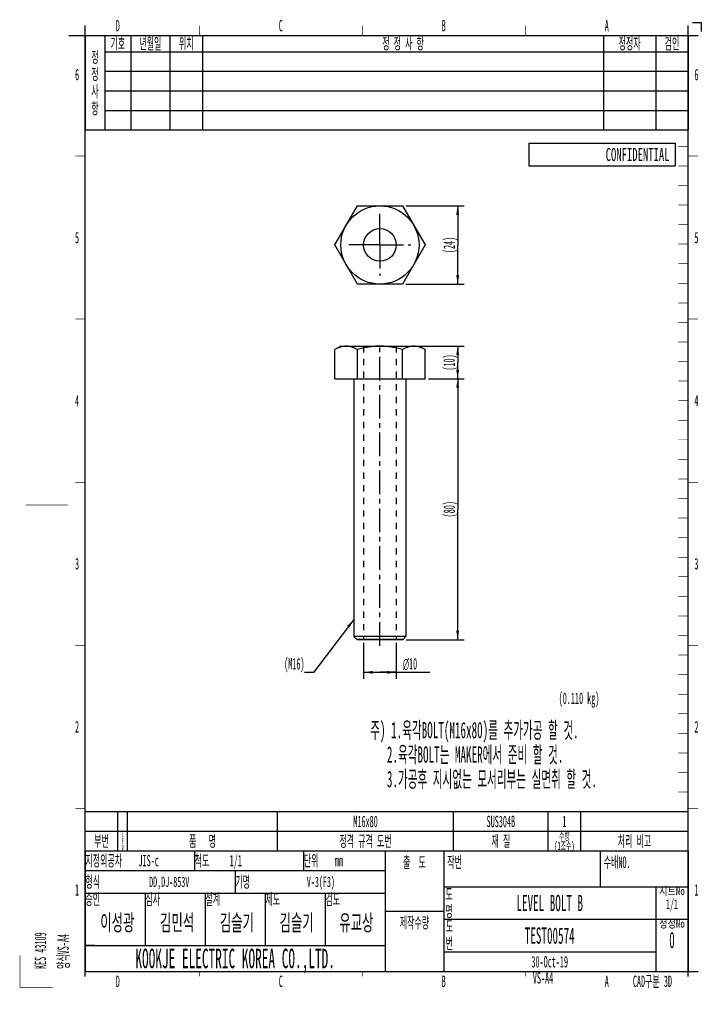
# Model space of a CAD drawing. Header units: millimetres. Extents: x 0 to 209, y -5 to 297.
import ezdxf

# ---------------------------------------------------------------- set-up
doc = ezdxf.new("R2010")
doc.units = ezdxf.units.MM
doc.header["$LTSCALE"] = 19.36
doc.linetypes.add('CENTER', pattern=[0.6, 0.375, -0.075, 0.075, -0.075])
doc.linetypes.add('HIDDEN', pattern=[0.2, 0.1, -0.1])
doc.layers.get('0').update_dxf_attribs({"linetype": 'CONTINUOUS'})
doc.layers.add('02___PRT_ALL_AXES', color=7, linetype='CONTINUOUS')
doc.layers.add('DEFAULT_2', color=8, linetype='HIDDEN')
doc.styles.get("Standard").update_dxf_attribs({"font": 'txt', "width": 0.5})
doc.styles.add('TEXTSTYLE_2', font='txt', dxfattribs={"width": 0.6})
doc.styles.add('TEXTSTYLE_3', font='gdt', dxfattribs={"width": 0.5})
doc.styles.add('TEXTSTYLE_4', font='txt', dxfattribs={"width": 0.8})
doc.dimstyles.new('DIMSTYLE_1', dxfattribs={"dimtxt": 3.5, "dimasz": 2.76, "dimexe": 2, "dimexo": 1, "dimgap": 0.875, "dimtad": 1, "dimdec": 3, "dimdsep": 46, "dimtxsty": 'Standard', "dimblk": '_FILLED', "dimblk1": '_FILLED', "dimblk2": '_FILLED', "dimcen": 0.09, "dimadec": 3, "dimazin": 2, "dimtp": 0.2, "dimtm": 0.2, "dimtfac": 1, "dimtdec": 3, "dimtofl": 0, "dimtmove": 0, "dimatfit": 3, "dimldrblk": '_FILLED', "dimfxl": 0, "dimtolj": 1, "dimarcsym": 0})
doc.dimstyles.new('DIMSTYLE_2', dxfattribs={"dimtxt": 3.5, "dimasz": 2.76, "dimexe": 2, "dimexo": 1, "dimgap": 0.875, "dimtad": 1, "dimdec": 3, "dimdsep": 46, "dimtxsty": 'Standard', "dimblk": '_FILLED', "dimblk1": '_FILLED', "dimblk2": '_FILLED', "dimcen": 0.09, "dimadec": 3, "dimazin": 2, "dimtp": 0.3, "dimtm": 0.3, "dimtfac": 1, "dimtdec": 3, "dimtofl": 0, "dimtmove": 0, "dimatfit": 3, "dimldrblk": '_FILLED', "dimfxl": 0, "dimtolj": 1, "dimarcsym": 0})
doc.dimstyles.get("Standard").update_dxf_attribs({"dimtxt": 3.5, "dimasz": 2.76, "dimexe": 2, "dimexo": 1, "dimtad": 1, "dimdec": 3, "dimdsep": 46, "dimtxsty": 'Standard', "dimblk": '_FILLED', "dimblk1": '_FILLED', "dimblk2": '_FILLED', "dimcen": 0.09, "dimadec": 3, "dimazin": 2, "dimtol": 1, "dimtp": 0.05, "dimtm": 0.05, "dimtfac": 1, "dimtdec": 3, "dimtofl": 0, "dimtmove": 0, "dimatfit": 3, "dimldrblk": '_FILLED', "dimfxl": 0, "dimtolj": 1, "dimarcsym": 0})

# ---------------------------------------------------------------- blocks, each defined once
blk = doc.blocks.new('_FILLED')
at = {"color": 0, "linetype": 'ByBlock'}
blk.add_solid([(0, 0), (-1, 0.16), (-1, -0.16)], dxfattribs=at)
blk = doc.blocks.new('*D1')
at = {"color": 2, "linetype": 'Continuous'}
for p, q in [((118.34, 239.74), (136.26, 239.74)), ((134.26, 239.74), (134.26, 227.74)), ((134.26, 215.74), (134.26, 227.74)), ((118.34, 215.74), (136.26, 215.74))]:
    blk.add_line(p, q, dxfattribs=at)
at = {"color": 2, "linetype": 'Continuous', "xscale": 2.76, "yscale": 2.76, "zscale": 2.76}
for p, rotation in [((134.26, 239.74), 90), ((134.26, 215.74), 270)]:
    blk.add_blockref('_FILLED', p, dxfattribs=dict(at, rotation=rotation))
at = {"color": 2, "linetype": 'Continuous', "insert": (129.89, 227.74), "char_height": 3.5, "width": 7, "attachment_point": 2, "rotation": 90, "line_spacing_factor": 0.9}
blk.add_mtext('(24)', dxfattribs=at)
blk = doc.blocks.new('*D2')
at = {"color": 2, "linetype": 'Continuous'}
for p, q in [((121.8, 196.72), (136.26, 196.72)), ((134.26, 196.72), (134.26, 191.72)), ((134.26, 186.72), (134.26, 191.72)), ((125.26, 186.72), (136.26, 186.72))]:
    blk.add_line(p, q, dxfattribs=at)
at = {"color": 2, "linetype": 'Continuous', "xscale": 2.76, "yscale": 2.76, "zscale": 2.76}
for p, rotation in [((134.26, 196.72), 90), ((134.26, 186.72), 270)]:
    blk.add_blockref('_FILLED', p, dxfattribs=dict(at, rotation=rotation))
at = {"color": 2, "linetype": 'Continuous', "insert": (129.89, 191.72), "char_height": 3.5, "width": 7, "attachment_point": 2, "rotation": 90, "line_spacing_factor": 0.9}
blk.add_mtext('(10)', dxfattribs=at)
blk = doc.blocks.new('*D3')
at = {"color": 2, "linetype": 'Continuous'}
for p, q in [((125.26, 186.72), (136.26, 186.72)), ((134.26, 186.72), (134.26, 146.72)), ((134.26, 106.72), (134.26, 146.72)), ((118.41, 106.72), (136.26, 106.72))]:
    blk.add_line(p, q, dxfattribs=at)
at = {"color": 2, "linetype": 'Continuous', "xscale": 2.76, "yscale": 2.76, "zscale": 2.76}
for p, rotation in [((134.26, 186.72), 90), ((134.26, 106.72), 270)]:
    blk.add_blockref('_FILLED', p, dxfattribs=dict(at, rotation=rotation))
at = {"color": 2, "linetype": 'Continuous', "insert": (129.89, 146.72), "char_height": 3.5, "width": 7, "attachment_point": 2, "rotation": 90, "line_spacing_factor": 0.9}
blk.add_mtext('(80)', dxfattribs=at)
blk = doc.blocks.new('*D4')
at = {"color": 2, "linetype": 'Continuous'}
for p, q in [((105.41, 105.72), (105.41, 94.72)), ((115.41, 105.72), (115.41, 94.72)), ((105.41, 96.72), (110.41, 96.72)), ((115.41, 96.72), (110.41, 96.72)), ((110.41, 96.72), (125.68, 96.72))]:
    blk.add_line(p, q, dxfattribs=at)
at = {"color": 2, "linetype": 'Continuous', "xscale": 2.76, "yscale": 2.76, "zscale": 2.76, "rotation": 180}
blk.add_blockref('_FILLED', (105.41, 96.72), dxfattribs=at)
at = {"color": 2, "linetype": 'Continuous', "xscale": 2.76, "yscale": 2.76, "zscale": 2.76}
blk.add_blockref('_FILLED', (115.41, 96.72), dxfattribs=at)
at = {"color": 2, "linetype": 'Continuous', "insert": (117.51, 101.09), "char_height": 3.5, "width": 8.1667, "attachment_point": 1, "line_spacing_factor": 0.9, "style": 'TEXTSTYLE_3'}
blk.add_mtext('{\\fgdt;n}\\ftxt;10', dxfattribs=at)
blk = doc.blocks.new('NAME_BL0', base_point=(63.36, 23.54))
at = {"color": 2, "linetype": 'Continuous'}
for p, q in [((20, 13), (20, 16)), ((23, 13), (20, 13))]:
    blk.add_line(p, q, dxfattribs=at)
for s, height, width, p in [('DD,DJ-853V', 3.15, 0.5, (39.63, 30.92)), ('V-3(F3)', 3.15, 0.5, (87.99, 30.92)), ('이성광', 5, 0.583333, (24.63, 17.5)), ('김민석', 5, 0.583333, (42.96, 17.5)), ('김슬기', 5, 0.583333, (61.29, 17.5)), ('김슬기', 5, 0.583333, (79.63, 17.5)), ('유교상', 5, 0.583333, (97.96, 17.5))]:
    blk.add_text(s, height=height, dxfattribs=dict(at, width=width)).set_placement(p)

msp = doc.modelspace()

# ---------------------------------------------------------------- linework, layer by layer
at = {"color": 7, "linetype": 'Continuous'}
for p, q in [((206.2798, 296), (209, 296)), ((209, 296), (209, 293.1502)), ((20, 3.5), (20, 295)), ((205, 3.5), (205, 295)), ((15, 292), (208, 292)), ((156.1, 259), (156.1, 252)), ((156.1, 259), (201, 259)), ((201, 259), (201, 252)), ((156.1, 252), (201, 252)), ((96.551, 186.7169), (124.2638, 186.7169)), ((118.4074, 107.7169), (102.4074, 107.7169)), ((103.4074, 106.7169), (102.4074, 107.7169)), ((103.2074, 106.9169), (117.6074, 106.9169)), ((117.4074, 106.7169), (103.4074, 106.7169)), ((117.4074, 106.7169), (118.4074, 107.7169)), ((20, 42), (205, 42)), ((20, 5), (208, 5))]:
    msp.add_line(p, q, dxfattribs=at)
at = {"color": 2, "linetype": 'Continuous'}
for p, q in [((20, 292), (205, 292)), ((20, 292), (20, 263)), ((26, 292), (26, 263)), ((34, 292), (34, 263)), ((46, 292), (46, 263)), ((56, 292), (56, 263)), ((179, 292), (179, 263)), ((195, 292), (195, 263)), ((205, 292), (205, 263)), ((26, 287), (205, 287)), ((26, 281), (205, 281)), ((26, 275), (205, 275)), ((26, 269), (205, 269)), ((20, 263), (205, 263)), ((20, 42), (20, 54)), ((20, 54), (205, 54)), ((30, 42), (30, 54)), ((33, 42), (33, 54)), ((79, 42), (79, 54)), ((133, 42), (133, 54)), ((162, 42), (162, 54)), ((172, 42), (172, 54)), ((205, 42), (205, 54)), ((20, 48), (205, 48)), ((20, 42), (112, 42)), ((20, 42), (20, 36)), ((20, 42), (205, 42)), ((53.5, 42), (53.5, 36)), ((87, 42), (87, 36)), ((112, 42), (112, 36)), ((112, 42), (130, 42)), ((112, 42), (112, 5)), ((129.9997, 41.9998), (204.9997, 41.9998)), ((129.9997, 41.9998), (129.9997, 30.9998)), ((130, 42), (130, 5)), ((130, 42), (205, 42)), ((130, 42), (130, 31)), ((177.9997, 41.9998), (177.9997, 30.9998)), ((178, 42), (178, 31)), ((178, 42), (178, 31)), ((204.9997, 41.9998), (204.9997, 30.9998)), ((205, 42), (205, 31)), ((20, 36), (112, 36)), ((20, 36), (20, 29)), ((20, 36), (112, 36)), ((20, 36), (112, 36)), ((20, 36), (20, 29)), ((66, 36), (66, 29)), ((66, 36), (66, 29)), ((112, 36), (112, 29)), ((112, 36), (112, 29)), ((129.9997, 30.9998), (204.9997, 30.9998)), ((130, 31), (205, 31)), ((130, 31), (130, 5)), ((130, 31), (205, 31)), ((195, 31), (195, 5)), ((205, 31), (205, 5)), ((20, 29), (112, 29)), ((20, 29), (112, 29)), ((20, 29), (20, 13)), ((20, 29), (112, 29)), ((38.4, 29), (38.4, 13)), ((56.8, 29), (75.2, 29)), ((56.8, 29), (56.8, 13)), ((56.8, 29), (56.8, 13)), ((75.2, 29), (75.2, 13)), ((75.2, 29), (75.2, 13)), ((75.2, 29), (93.6, 29)), ((75.2, 29), (75.2, 13)), ((93.6, 29), (93.6, 13)), ((93.6, 29), (93.6, 13)), ((112, 29), (112, 13)), ((112, 23.5), (130, 23.5)), ((130, 21), (205, 21)), ((20, 13), (112, 13)), ((20, 13), (112, 13)), ((20, 13), (20, 5)), ((56.8, 13), (75.2, 13)), ((75.2, 13), (93.6, 13)), ((112, 13), (112, 5)), ((130, 11), (195, 11)), ((20, 5), (112, 5)), ((112, 5), (130, 5)), ((130, 5), (205, 5))]:
    msp.add_line(p, q, dxfattribs=at)
at = {"color": 7, "linetype": 'Continuous', "const_width": 0.2}
for points in [[(55, 292), (55, 295)], [(105, 292), (105, 295)], [(155, 292), (155, 295)], [(205, 55), (208, 55)], [(55, 5), (55, 3.5)], [(105, 5), (105, 3.5)], [(155, 5), (155, 3.5)]]:
    msp.add_lwpolyline(points, dxfattribs=at)
at = {"color": 2, "linetype": 'Continuous', "const_width": 0.2}
for points in [[(202, 258), (205, 258)], [(17, 255), (20, 255)], [(205, 255), (208, 255)], [(202, 252), (205, 252)], [(202, 246), (205, 246)], [(202, 240), (205, 240)], [(202, 234), (205, 234)], [(202, 228), (205, 228)], [(202, 222), (205, 222)], [(202, 216), (205, 216)], [(202, 210), (205, 210)], [(17, 205), (20, 205)], [(202, 204), (205, 204)], [(205, 205), (208, 205)], [(202, 198), (205, 198)], [(202, 192), (205, 192)], [(202, 186), (205, 186)], [(202, 180), (205, 180)], [(202, 174), (205, 174)], [(202, 168), (205, 168)], [(202, 162), (205, 162)], [(17, 155), (20, 155)], [(202, 156), (205, 156)], [(205, 155), (208, 155)], [(1.8237, 148), (14.5819, 148)], [(202, 150), (205, 150)], [(202, 144), (205, 144)], [(202, 138), (205, 138)], [(202, 132), (205, 132)], [(202, 126), (205, 126)], [(202, 120), (205, 120)], [(202, 114), (205, 114)], [(202, 108), (205, 108)], [(17, 105), (20, 105)], [(205, 105), (208, 105)], [(202, 102), (205, 102)], [(202, 96), (205, 96)], [(202, 90), (205, 90)], [(202, 84), (205, 84)], [(202, 78), (205, 78)], [(202, 72), (205, 72)], [(202, 66), (205, 66)], [(202, 60), (205, 60)], [(17, 55), (20, 55)], [(0, 10), (0, 0)], [(0, 0), (10, 0)]]:
    msp.add_lwpolyline(points, dxfattribs=at)
at = {"color": 7, "linetype": 'Continuous'}
msp.add_circle((110.4074, 227.7436), 5, dxfattribs=at)
at = {"layer": '02___PRT_ALL_AXES', "color": 7, "linetype": 'Continuous'}
for p, q in [((96.551, 227.7436), (103.4792, 239.7436)), ((103.4792, 239.7436), (117.3356, 239.7436)), ((117.3356, 239.7436), (124.2638, 227.7436)), ((103.4792, 215.7436), (96.551, 227.7436)), ((124.2638, 227.7436), (117.3356, 215.7436)), ((117.3356, 215.7436), (103.4792, 215.7436)), ((98.4074, 196.7169), (96.551, 195.6452)), ((98.4074, 196.7169), (122.4074, 196.7169)), ((122.4074, 196.7169), (124.2638, 195.6452)), ((96.551, 186.7169), (96.551, 195.6452)), ((103.4792, 186.7169), (103.4792, 195.6452)), ((117.3356, 186.7169), (117.3356, 195.6452)), ((124.2638, 186.7169), (124.2638, 195.6452)), ((102.4074, 186.7169), (102.4074, 107.7169)), ((118.4074, 186.7169), (118.4074, 107.7169))]:
    msp.add_line(p, q, dxfattribs=at)
at = {"layer": '02___PRT_ALL_AXES', "color": 7, "linetype": 'CENTER'}
for p, q in [((110.4074, 232.7077), (110.4074, 237.2436)), ((110.4074, 227.7436), (110.4074, 232.7077)), ((105.4433, 227.7436), (100.9074, 227.7436)), ((110.4074, 227.7436), (105.4433, 227.7436)), ((110.4074, 227.7436), (110.4074, 218.2436)), ((110.4074, 227.7436), (119.9074, 227.7436)), ((110.4074, 104.8715), (110.4074, 197.7169))]:
    msp.add_line(p, q, dxfattribs=at)
at = {"layer": '02___PRT_ALL_AXES', "color": 8, "linetype": 'HIDDEN'}
msp.add_line((102.4074, 186.7169), (118.4074, 186.7169), dxfattribs=at)
at = {"layer": '02___PRT_ALL_AXES', "color": 7, "linetype": 'Continuous'}
msp.add_circle((110.4074, 227.7436), 12, dxfattribs=at)
for points, knots in [([(100.0151, 196.7169), (99.7213, 196.7169), (99.1269, 196.6657), (98.2488, 196.4445), (97.385, 196.0986), (96.8279, 195.805), (96.551, 195.6452)], [0, 0, 0, 0, 0.24040532, 0.48550309, 0.73835726, 1, 1, 1, 1]), ([(103.4792, 195.6452), (103.2023, 195.805), (102.6452, 196.0986), (101.7814, 196.4445), (100.9034, 196.6657), (100.3089, 196.7169), (100.0151, 196.7169)], [0, 0, 0, 0, 0.26164275, 0.51449692, 0.75959469, 1, 1, 1, 1]), ([(110.4074, 196.7169), (109.8214, 196.7169), (108.6487, 196.6669), (106.9024, 196.4489), (105.1767, 196.1055), (104.0423, 195.8077), (103.4792, 195.6452)], [0, 0, 0, 0, 0.24999144, 0.4999851, 0.74998842, 1, 1, 1, 1]), ([(117.3356, 195.6452), (116.7725, 195.8077), (115.6381, 196.1055), (113.9125, 196.4489), (112.1662, 196.6669), (110.9935, 196.7169), (110.4074, 196.7169)], [0, 0, 0, 0, 0.25001158, 0.50001491, 0.75000857, 1, 1, 1, 1]), ([(120.7997, 196.7169), (120.5059, 196.7169), (119.9115, 196.6657), (119.0335, 196.4445), (118.1696, 196.0986), (117.6125, 195.805), (117.3356, 195.6452)], [0, 0, 0, 0, 0.24040532, 0.48550309, 0.73835726, 1, 1, 1, 1]), ([(124.2638, 195.6452), (123.9869, 195.805), (123.4298, 196.0986), (122.566, 196.4445), (121.688, 196.6657), (121.0935, 196.7169), (120.7997, 196.7169)], [0, 0, 0, 0, 0.26164275, 0.51449692, 0.75959469, 1, 1, 1, 1])]:
    msp.add_open_spline(points, degree=3, knots=knots, dxfattribs=at)
at = {"layer": 'DEFAULT_2', "color": 8, "linetype": 'HIDDEN'}
for p, q in [((105.4074, 196.7169), (105.4074, 106.7169)), ((105.4074, 196.7169), (115.4074, 196.7169)), ((115.4074, 196.7169), (115.4074, 106.7169))]:
    msp.add_line(p, q, dxfattribs=at)

# ---------------------------------------------------------------- block references
at = {"color": 2, "linetype": 'Continuous'}
msp.add_blockref('NAME_BL0', (63.3555, 23.5365), dxfattribs=at)

# ---------------------------------------------------------------- texts
for s, insert, char_height, width, attachment_point, line_spacing_factor in [('D', (30, 296.75), 3.5, 1.75, 2, 0.9), ('C', (80, 296.75), 3.5, 1.75, 2, 0.9), ('B', (130, 296.75), 3.5, 1.75, 2, 0.9), ('A\\P ', (180, 296.75), 3.5, 1.75, 2, 0.9), ('A\\P ', (180, 296.75), 3.5, 1.75, 2, 0.9), ('기호', (30, 291.25), 3.5, 4.083333, 2, 0.9), ('년월일', (40, 291.25), 3.5, 6.125, 2, 0.9), ('위치', (51, 291.25), 3.5, 4.083333, 2, 0.9), ('정 정 사 항', (117.5, 291.25), 3.5, 13.416667, 2, 0.9), ('정정자', (187, 291.25), 3.5, 6.125, 2, 0.9), ('검인', (200, 291.25), 3.5, 4.083333, 2, 0.9), ('정\\P정\\P사\\P항', (23, 287.125), 3.5, 2.041667, 2, 0.9), ('6', (17.5, 281.75), 3.5, 1.75, 2, 0.9), ('6', (207.5, 281.75), 3.5, 1.75, 2, 0.9), ('6', (207.5, 281.75), 3.5, 1.75, 2, 0.9), ('5', (17.5, 231.75), 3.5, 1.75, 2, 0.9), ('5', (207.5, 231.75), 3.5, 1.75, 2, 0.9), ('4', (17.5, 181.75), 3.5, 1.75, 2, 0.9), ('4', (207.5, 181.75), 3.5, 1.75, 2, 0.9), ('3', (17.5, 131.75), 3.5, 1.75, 2, 0.9), ('3', (207.5, 131.75), 3.5, 1.75, 2, 0.9), ('(M16)', (87.2773, 101.0919), 3.5, 8.75, 3, 0.9), ('(0.110 kg)', (165.2385, 90.5209), 3.5, 17.5, 1, 0.9), ('2', (17.5, 81.75), 3.5, 1.75, 2, 0.9), ('주) 1.육각BOLT(M16x80)를 추가가공 할 것.\\P   2.육각BOLT는 MAKER에서 준비 할 것.\\P   3.가공후 지시없는 모서리부는 실면취 할 것.', (107.4462, 81.516), 5, 79.166667, 1, 0.9), ('2', (207.5, 81.75), 3.5, 1.75, 2, 0.9), ('M16x80', (106, 52.75), 3.5, 10.5, 2, 0.9), ('SUS304B', (147.5, 52.75), 3.5, 12.25, 2, 0.9), ('1', (167, 52.75), 3.5, 1.75, 2, 0.9), ('부번', (25, 46.75), 3.5, 4.083333, 2, 0.9), ('L\\PE\\PV', (31.5, 47.89), 1.7, 0.85, 2, 0.72), ('품   명', (56, 46.75), 3.5, 9.333333, 2, 0.9), ('정격 규격 도번', (106, 46.75), 3.5, 15.75, 2, 0.9), ('재 질', (147.5, 46.75), 3.5, 5.833333, 2, 0.9), ('수량\\P(1조수)', (167, 47.75), 2.5, 6.666667, 2, 0.72), ('처리 비고', (188.5, 46.75), 3.5, 9.916667, 2, 0.9), ('지정외공차    JIS-c', (20.0625, 40.75), 3.5, 25.958333, 1, 0.9), ('척도     1/1', (53.5625, 40.75), 3.5, 18.083333, 1, 0.9), ('단위    mm', (87.0625, 40.75), 3.5, 14.583333, 1, 0.9), ('출  도', (121, 40.25), 3.5, 7.583333, 2, 0.9), ('작번', (131.0497, 40.2498), 3.5, 4.083333, 1, 0.9), ('수배NO.', (179.0497, 40.2498), 3.5, 9.333333, 1, 0.9), ('형식', (20.0625, 34.25), 3.5, 4.083333, 1, 0.9), ('기명', (66.0625, 34.25), 3.5, 4.083333, 1, 0.9), ('1', (17.5, 31.75), 3.5, 1.75, 2, 0.9), ('도\\P명', (130.4868, 30.4572), 3.5, 2.041667, 1, 0.9), ('1', (207.5, 31.75), 3.5, 1.75, 2, 0.9), ('승인', (20.0625, 28.9219), 3.5, 4.083333, 1, 0.9), ('심사', (38.4625, 28.9219), 3.5, 4.083333, 1, 0.9), ('설계', (56.8625, 28.9219), 3.5, 4.083333, 1, 0.9), ('제도', (75.2625, 28.9219), 3.5, 4.083333, 1, 0.9), ('검도', (93.6625, 28.9219), 3.5, 4.083333, 1, 0.9), ('LEVEL BOLT B', (162.5, 28.5), 5, 30, 2, 0.9), ('제작수량', (121, 21.75), 3.5, 8.166667, 2, 0.9), ('도\\P번', (130.5753, 20.6298), 3.5, 2.041667, 1, 0.9), ('TEST00574', (162.5, 18.5), 5, 22.5, 2, 0.9), ('KOOKJE ELECTRIC KOREA CO.,LTD.', (66, 12), 6, 90, 2, 0.9), ('30-Oct-19', (162.5, 9.75), 3.5, 15.75, 2, 0.9), ('D', (30, 3.75), 3.5, 1.75, 2, 0.9), ('C', (80, 3.75), 3.5, 1.75, 2, 0.9), ('B', (130, 3.75), 3.5, 1.75, 2, 0.9), ('VS-A4', (160.4364, 4.7601), 3.5, 8.75, 2, 0.9), ('A\\P ', (180, 3.75), 3.5, 1.75, 2, 0.9), ('CAD구분 3D', (194, 3.75), 3.5, 14.583333, 2, 0.9)]:
    msp.add_mtext(s, dxfattribs=dict(at, insert=insert, char_height=char_height, width=width, attachment_point=attachment_point, line_spacing_factor=line_spacing_factor))
at = {"color": 7, "linetype": 'Continuous', "insert": (199.2496, 257.474), "char_height": 4, "width": 62.226562, "attachment_point": 3, "line_spacing_factor": 0.9, "style": 'TEXTSTYLE_2'}
msp.add_mtext('CONFIDENTIAL', dxfattribs=at)
at = {"color": 2, "linetype": 'Continuous', "char_height": 2.5, "width": 8.666667, "attachment_point": 2, "line_spacing_factor": 0.9, "style": 'TEXTSTYLE_4'}
for s, insert in [('시트No\\P\\H3.0;{\\W0.5;1}{\\W0.5;/}{\\W0.5;1}', (200, 30.9219)), ('정정No\\P\\H5.0;{\\W0.5;0}', (200, 20.9219))]:
    msp.add_mtext(s, dxfattribs=dict(at, insert=insert))
at = {"color": 2, "linetype": 'Continuous', "char_height": 3.5, "attachment_point": 1, "rotation": 90, "line_spacing_factor": 0.9}
for s, insert, width in [('양식VS-A4', (11.5, 5.75), 12.833333), ('KES 43109', (4.5, 5.75), 15.75)]:
    msp.add_mtext(s, dxfattribs=dict(at, insert=insert, width=width))

# ---------------------------------------------------------------- dimensions: what is measured, and where the dimension line sits
at = {"color": 2, "linetype": 'Continuous'}
for base, p1, p2, angle, dimstyle, picture, middle in [((134.2638, 215.7436), (117.3356, 239.7436), (117.3356, 215.7436), 270, 'DIMSTYLE_1', '*D1', (134.2638, 227.7436)), ((134.2638, 196.7169), (124.2638, 186.7169), (120.7997, 196.7169), 90, 'DIMSTYLE_1', '*D2', (134.2638, 191.7169)), ((134.2638, 106.7169), (124.2638, 186.7169), (117.4074, 106.7169), 270, 'DIMSTYLE_2', '*D3', (134.2638, 146.7169))]:
    dim = msp.add_linear_dim(base=base, p1=p1, p2=p2, angle=angle, text='(<>)', dimstyle=dimstyle, dxfattribs=at)
    dim.commit()
    dim.dimension.update_dxf_attribs({"geometry": picture, "text_midpoint": middle, "dimtype": 160})
dim = msp.add_linear_dim(base=(115.4074, 96.7169), p1=(105.4074, 106.7169), p2=(115.4074, 106.7169), text='%%c<>', dimstyle='DIMSTYLE_1', dxfattribs=at)
dim.commit()
dim.dimension.update_dxf_attribs({"geometry": '*D4', "text_midpoint": (121.5928, 96.7169), "dimtype": 160})

# ---------------------------------------------------------------- leaders
msp.add_leader([(102.4074, 112.9305), (90.0373, 96.7169), (87.2773, 96.7169)], dimstyle='Standard', override={"dimtad": 1}, dxfattribs=at)

doc.saveas('drawing.dxf')
